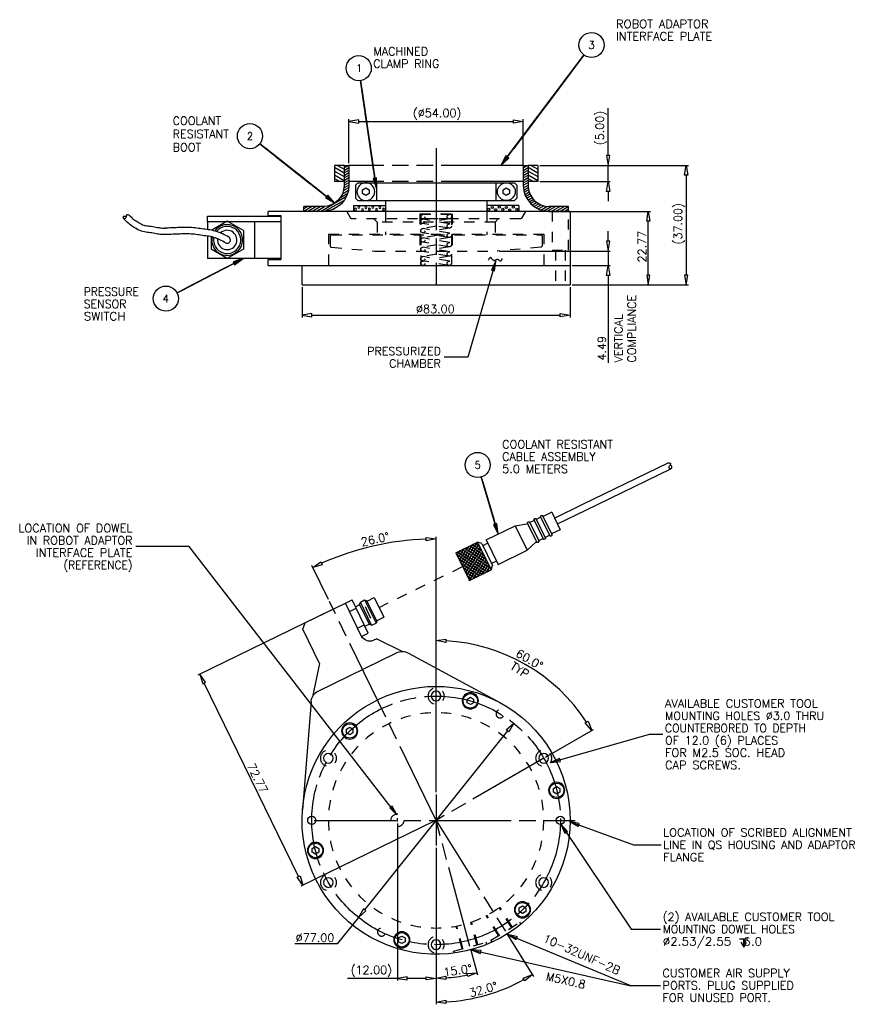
# Model space of a CAD drawing. Extents: x 143 to 549, y 141 to 446.
# Tile 1 of 2: x 143 to 400, y 141 to 446. Entities that reach past the tile are written whole.
import ezdxf
from ezdxf.enums import TextEntityAlignment as Align

# ---------------------------------------------------------------- set-up
doc = ezdxf.new("R2010")
doc.units = 0
doc.header["$LTSCALE"] = 25.4
doc.header["$MEASUREMENT"] = 0
for name, pattern in [('CENTER', [1.4, 1, -0.1, 0.2, -0.1]), ('HIDDEN', [0.25, 0.125, -0.125]), ('PHANTOM', [1.7, 1, -0.1, 0.2, -0.1, 0.2, -0.1])]:
    doc.linetypes.add(name, pattern=pattern)
doc.layers.get('0').update_dxf_attribs({"color": 10, "linetype": 'CONTINUOUS'})
for name, color, linetype in [('BALLOON', 7, 'CONTINUOUS'), ('CENTER', 6, 'CONTINUOUS'), ('DIM', 7, 'CONTINUOUS'), ('HIDDEN', 2, 'CONTINUOUS'), ('OBJECT', 4, 'CONTINUOUS'), ('PHANTOM', 1, 'CONTINUOUS'), ('VVIS-02', 15, 'CONTINUOUS')]:
    doc.layers.add(name, color=color, linetype=linetype)
doc.styles.add('ROMANS', font='romans')

msp = doc.modelspace()

# ---------------------------------------------------------------- linework, layer by layer
at = {"color": 250, "linetype": 'ByBlock'}
for p, q in [((293.95, 403.85), (317.7, 435.43)), ((317.7, 435.43), (293.95, 403.85)), ((295.93, 406.48), (315.73, 432.8)), ((315.73, 432.8), (295.93, 406.48)), ((297.91, 409.11), (313.75, 430.16)), ((313.75, 430.16), (297.91, 409.11)), ((252.93, 397.32), (248.51, 427.5)), ((248.51, 427.5), (252.93, 397.32)), ((299.89, 411.74), (311.77, 427.53)), ((311.77, 427.53), (299.89, 411.74)), ((252.56, 399.83), (248.88, 424.99)), ((248.88, 424.99), (252.56, 399.83)), ((301.87, 414.37), (309.79, 424.9)), ((309.79, 424.9), (301.87, 414.37)), ((252.19, 402.35), (249.25, 422.47)), ((249.25, 422.47), (252.19, 402.35)), ((303.85, 417.01), (307.81, 422.27)), ((307.81, 422.27), (303.85, 417.01)), ((251.82, 404.86), (249.62, 419.96)), ((249.62, 419.96), (251.82, 404.86)), ((251.45, 407.38), (249.98, 417.44)), ((249.98, 417.44), (251.45, 407.38)), ((251.09, 409.9), (250.35, 414.93)), ((250.35, 414.93), (251.09, 409.9)), ((237.99, 391.61), (217.31, 407.92)), ((217.31, 407.92), (237.99, 391.61)), ((236.27, 392.97), (219.03, 406.56)), ((219.03, 406.56), (236.27, 392.97)), ((234.54, 394.33), (220.75, 405.2)), ((220.75, 405.2), (234.54, 394.33)), ((232.82, 395.69), (222.48, 403.84)), ((222.48, 403.84), (232.82, 395.69)), ((293.51, 404.18), (291.99, 401.24)), ((291.99, 401.24), (294.4, 403.51)), ((293.53, 404.06), (292.27, 401.61)), ((292.27, 401.61), (294.28, 403.5)), ((293.56, 403.94), (292.55, 401.98)), ((292.55, 401.98), (294.15, 403.5)), ((293.59, 403.82), (292.83, 402.35)), ((292.83, 402.35), (294.03, 403.49)), ((293.61, 403.7), (293.11, 402.72)), ((293.11, 402.72), (293.91, 403.48)), ((293.64, 403.59), (293.39, 403.09)), ((293.39, 403.09), (293.79, 403.47)), ((294.4, 403.51), (293.51, 404.18)), ((294.28, 403.5), (293.53, 404.06)), ((294.15, 403.5), (293.56, 403.94)), ((294.03, 403.49), (293.59, 403.82)), ((293.91, 403.48), (293.61, 403.7)), ((293.79, 403.47), (293.64, 403.59)), ((231.1, 397.05), (224.2, 402.48)), ((224.2, 402.48), (231.1, 397.05)), ((229.37, 398.41), (225.92, 401.12)), ((225.92, 401.12), (229.37, 398.41)), ((240.4, 400.66), (243.4, 398.93)), ((240.4, 399.5), (243.4, 397.77)), ((241.4, 401.24), (243.4, 400.08)), ((243.4, 400.47), (244.73, 401.24)), ((243.4, 399.7), (244.9, 400.56)), ((243.4, 398.93), (244.9, 399.79)), ((298.89, 400.47), (300.23, 401.24)), ((298.89, 399.7), (300.39, 400.56)), ((298.89, 398.93), (300.39, 399.79)), ((300.39, 400.66), (303.39, 398.93)), ((300.39, 399.5), (303.39, 397.77)), ((301.39, 401.24), (303.39, 400.08)), ((240.4, 398.35), (243.4, 396.62)), ((240.4, 397.2), (242.06, 396.24)), ((243.4, 398.16), (244.9, 399.02)), ((243.4, 397.39), (244.9, 398.25)), ((243.4, 396.62), (244.9, 397.48)), ((243.4, 395.85), (244.9, 396.71)), ((253.48, 397.4), (252.37, 397.24)), ((252.37, 397.24), (253.4, 394.09)), ((253.4, 397.31), (252.48, 397.17)), ((252.48, 397.17), (253.33, 394.55)), ((253.32, 397.22), (252.58, 397.11)), ((252.58, 397.11), (253.26, 395.01)), ((253.24, 397.12), (252.68, 397.04)), ((252.68, 397.04), (253.2, 395.47)), ((253.16, 397.03), (252.79, 396.98)), ((252.79, 396.98), (253.13, 395.93)), ((253.07, 396.94), (252.89, 396.91)), ((252.89, 396.91), (253.06, 396.39)), ((253.06, 396.39), (253.07, 396.94)), ((253.13, 395.93), (253.16, 397.03)), ((253.2, 395.47), (253.24, 397.12)), ((253.26, 395.01), (253.32, 397.22)), ((253.33, 394.55), (253.4, 397.31)), ((253.4, 394.09), (253.48, 397.4)), ((298.89, 398.16), (300.39, 399.02)), ((298.89, 397.39), (300.39, 398.25)), ((298.89, 396.62), (300.39, 397.48)), ((298.89, 395.85), (300.39, 396.71)), ((300.39, 398.35), (303.39, 396.62)), ((300.39, 397.2), (302.05, 396.24)), ((242.88, 392.47), (244.76, 393.56)), ((243.2, 393.43), (244.87, 394.39)), ((243.36, 394.28), (244.9, 395.17)), ((243.4, 395.08), (244.9, 395.94)), ((298.89, 395.08), (300.39, 395.94)), ((298.93, 394.33), (300.39, 395.17)), ((299.02, 393.61), (300.42, 394.42)), ((299.17, 392.93), (300.53, 393.71)), ((236.09, 387.01), (244.17, 391.67)), ((237.46, 387.03), (243.53, 390.53)), ((238.33, 392.05), (237.65, 391.17)), ((237.65, 391.17), (240.55, 389.59)), ((238.34, 391.93), (237.76, 391.2)), ((237.76, 391.2), (240.19, 389.88)), ((238.34, 391.8), (237.88, 391.22)), ((237.88, 391.22), (239.82, 390.16)), ((238.35, 391.68), (238, 391.24)), ((238, 391.24), (239.46, 390.45)), ((238.35, 391.56), (238.12, 391.27)), ((238.12, 391.27), (239.09, 390.74)), ((238.36, 391.44), (238.24, 391.29)), ((238.24, 391.29), (238.73, 391.03)), ((240.55, 389.59), (238.33, 392.05)), ((240.19, 389.88), (238.34, 391.93)), ((239.82, 390.16), (238.34, 391.8)), ((239.46, 390.45), (238.35, 391.68)), ((239.09, 390.74), (238.35, 391.56)), ((238.73, 391.03), (238.36, 391.44)), ((242.27, 391.35), (244.54, 392.66)), ((299.38, 392.28), (300.7, 393.04)), ((299.63, 391.66), (300.94, 392.41)), ((299.94, 391.06), (301.24, 391.81)), ((300.29, 390.5), (301.59, 391.25)), ((300.69, 389.96), (302.01, 390.72)), ((230.9, 387.86), (232.02, 388.51)), ((230.9, 387.09), (233.35, 388.51)), ((232.09, 387.01), (234.68, 388.51)), ((233.42, 387.01), (236.02, 388.51)), ((234.75, 387.01), (237.39, 388.53)), ((239.52, 387.45), (242.13, 388.96)), ((301.14, 389.45), (302.49, 390.23)), ((301.65, 388.97), (303.04, 389.77)), ((302.21, 388.53), (303.67, 389.37)), ((302.83, 388.12), (304.39, 389.01)), ((303.53, 387.75), (305.22, 388.73)), ((304.32, 387.43), (306.24, 388.54)), ((305.22, 387.19), (307.51, 388.51)), ((306.29, 387.03), (308.84, 388.51)), ((307.58, 387.01), (310.18, 388.51)), ((308.91, 387.01), (311.51, 388.51)), ((310.25, 387.01), (312.84, 388.51)), ((311.58, 387.01), (312.89, 387.77)), ((212.16, 372.4), (209.01, 371.39)), ((211.75, 372.19), (209.12, 371.35)), ((209.52, 370.4), (212.16, 372.4)), ((209.55, 370.52), (211.75, 372.19)), ((209.27, 370.9), (191.67, 361.78)), ((191.67, 361.78), (209.27, 370.9)), ((207.8, 370.14), (193.14, 362.54)), ((193.14, 362.54), (207.8, 370.14)), ((206.33, 369.38), (194.6, 363.3)), ((194.6, 363.3), (206.33, 369.38)), ((209.01, 371.39), (209.52, 370.4)), ((209.12, 371.35), (209.55, 370.52)), ((211.34, 371.97), (209.24, 371.3)), ((209.24, 371.3), (209.58, 370.64)), ((210.93, 371.76), (209.35, 371.25)), ((209.35, 371.25), (209.6, 370.76)), ((210.51, 371.55), (209.46, 371.21)), ((209.46, 371.21), (209.63, 370.88)), ((210.1, 371.33), (209.57, 371.16)), ((209.57, 371.16), (209.66, 371)), ((209.58, 370.64), (211.34, 371.97)), ((209.6, 370.76), (210.93, 371.76)), ((209.63, 370.88), (210.51, 371.55)), ((209.66, 371), (210.1, 371.33)), ((204.87, 368.62), (196.07, 364.06)), ((196.07, 364.06), (204.87, 368.62)), ((203.4, 367.86), (197.53, 364.82)), ((197.53, 364.82), (203.4, 367.86)), ((201.93, 367.1), (199, 365.58)), ((199, 365.58), (201.93, 367.1)), ((290.21, 290.17), (285.88, 304.75)), ((285.88, 304.75), (290.21, 290.17)), ((289.85, 291.39), (286.24, 303.54)), ((286.24, 303.54), (289.85, 291.39)), ((289.49, 292.6), (286.6, 302.32)), ((286.6, 302.32), (289.49, 292.6)), ((289.13, 293.82), (286.96, 301.11)), ((286.96, 301.11), (289.13, 293.82)), ((288.76, 295.03), (287.32, 299.89)), ((287.32, 299.89), (288.76, 295.03)), ((288.4, 296.25), (287.68, 298.68)), ((287.68, 298.68), (288.4, 296.25)), ((290.74, 290.33), (289.67, 290.02)), ((289.67, 290.02), (291.14, 287.04)), ((290.67, 290.23), (289.78, 289.97)), ((289.78, 289.97), (291, 287.49)), ((290.61, 290.13), (289.9, 289.92)), ((289.9, 289.92), (290.87, 287.93)), ((290.54, 290.03), (290.01, 289.87)), ((290.01, 289.87), (290.74, 288.38)), ((290.47, 289.92), (290.12, 289.82)), ((290.12, 289.82), (290.61, 288.83)), ((290.41, 289.82), (290.23, 289.77)), ((290.23, 289.77), (290.47, 289.27)), ((290.47, 289.27), (290.41, 289.82)), ((290.61, 288.83), (290.47, 289.92)), ((290.74, 288.38), (290.54, 290.03)), ((290.87, 287.93), (290.61, 290.13)), ((291, 287.49), (290.67, 290.23)), ((291.14, 287.04), (290.74, 290.33)), ((279.53, 278.17), (283.4, 283.92)), ((279.91, 277.4), (284.75, 284.57)), ((280.29, 276.62), (285.13, 283.8)), ((283.19, 283.82), (286.07, 281.88)), ((283.97, 284.19), (285.41, 283.23)), ((278.23, 280.83), (286.9, 274.99)), ((278.39, 280.51), (279.36, 281.94)), ((278.53, 281.54), (287.68, 275.37)), ((278.77, 279.73), (280.71, 282.6)), ((279.15, 278.95), (282.06, 283.26)), ((279.3, 281.92), (288.45, 275.75)), ((280.08, 282.3), (288.7, 276.49)), ((280.67, 275.84), (285.51, 283.02)), ((280.86, 282.68), (288.04, 277.83)), ((281.05, 275.06), (285.89, 282.24)), ((281.43, 274.28), (286.27, 281.46)), ((281.64, 283.06), (287.38, 279.18)), ((281.81, 273.5), (286.65, 280.68)), ((282.42, 283.44), (286.72, 280.53)), ((278.89, 279.48), (286.12, 274.61)), ((279.55, 278.13), (285.34, 274.23)), ((282.19, 272.73), (287.03, 279.9)), ((283.5, 273.33), (287.41, 279.13)), ((284.85, 273.98), (287.79, 278.35)), ((286.19, 274.64), (288.17, 277.57)), ((280.21, 276.78), (284.56, 273.85)), ((280.86, 275.44), (283.78, 273.47)), ((287.54, 275.3), (288.55, 276.79)), ((288.89, 275.96), (288.93, 276.01)), ((281.52, 274.09), (283.01, 273.09)), ((282.18, 272.74), (282.23, 272.71))]:
    msp.add_line(p, q, dxfattribs=at)
at = {"color": 250}
for p, q in [((325.17, 404.28), (325.17, 419)), ((244.9, 401.9), (244.9, 415.53)), ((247.95, 414.87), (295.85, 414.87)), ((298.89, 401.13), (298.89, 415.53)), ((304.06, 401.24), (350.05, 401.24)), ((304.06, 401.24), (325.84, 401.24)), ((325.17, 396.24), (325.17, 401.24)), ((349.38, 398.19), (349.38, 367.29)), ((304.06, 396.24), (325.84, 396.24)), ((325.17, 393.19), (325.17, 390.14)), ((312.25, 387.01), (338.28, 387.01)), ((337.62, 367.29), (337.62, 383.96)), ((325.17, 377.78), (325.17, 380.83)), ((291.53, 374.73), (325.84, 374.73)), ((325.17, 374.73), (325.17, 370.24)), ((314.06, 370.24), (325.84, 370.24)), ((325.17, 367.19), (325.17, 340.13)), ((230.4, 363.57), (230.4, 354.17)), ((313.39, 363.57), (313.39, 354.17)), ((314.06, 364.24), (350.05, 364.24)), ((314.06, 364.24), (338.28, 364.24)), ((233.45, 354.83), (310.35, 354.83)), ((271.9, 207.08), (271.9, 286.22)), ((238.55, 266.77), (233.39, 277.33)), ((239.4, 263.5), (198.14, 243.37)), ((229.3, 181.01), (200.07, 240.93)), ((294.03, 226.09), (249.77, 170.7)), ((305.81, 217.97), (320.69, 226.56)), ((271.3, 198.1), (230.04, 177.98)), ((259.9, 197.37), (259.9, 148.8)), ((271.9, 189.93), (271.9, 148.8)), ((271.9, 189.93), (271.9, 141.42)), ((271.9, 189.93), (271.9, 148.87)), ((247.87, 168.32), (241.3, 160.1)), ((293.71, 163.48), (302.09, 150.08)), ((241.3, 160.1), (228.17, 160.1)), ((282.55, 158.63), (284.71, 150.55)), ((259.9, 149.46), (244.47, 149.46)), ((268.85, 149.46), (262.94, 149.46))]:
    msp.add_line(p, q, dxfattribs=at)
for points in [[(244.9, 414.87, 0), (247.95, 414.36, 0), (247.95, 415.38, 0), (244.9, 414.87, 0)], [(298.89, 414.87, 0), (295.85, 414.36, 0), (295.85, 415.38, 0), (298.89, 414.87, 0)], [(325.17, 401.24, 0), (325.68, 404.28, 0), (324.67, 404.28, 0), (325.17, 401.24, 0)], [(349.38, 401.24, 0), (349.89, 398.19, 0), (348.87, 398.19, 0), (349.38, 401.24, 0)], [(325.17, 396.24, 0), (325.68, 393.19, 0), (324.67, 393.19, 0), (325.17, 396.24, 0)], [(337.62, 387.01, 0), (338.12, 383.96, 0), (337.11, 383.96, 0), (337.62, 387.01, 0)], [(325.17, 374.73, 0), (325.68, 377.78, 0), (324.67, 377.78, 0), (325.17, 374.73, 0)], [(325.17, 370.24, 0), (325.68, 367.19, 0), (324.67, 367.19, 0), (325.17, 370.24, 0)], [(337.62, 364.24, 0), (338.12, 367.29, 0), (337.11, 367.29, 0), (337.62, 364.24, 0)], [(349.38, 364.24, 0), (349.89, 367.29, 0), (348.87, 367.29, 0), (349.38, 364.24, 0)], [(230.4, 354.83, 0), (233.45, 354.32, 0), (233.45, 355.34, 0), (230.4, 354.83, 0)], [(313.39, 354.83, 0), (310.35, 354.32, 0), (310.35, 355.34, 0), (313.39, 354.83, 0)], [(271.9, 285.55, 0), (268.86, 284.99, 0), (268.84, 286.01, 0), (271.9, 285.55, 0)], [(233.69, 276.73, 0), (236.23, 278.48, 0), (236.66, 277.56, 0), (233.69, 276.73, 0)], [(271.9, 254.06, 0), (274.96, 254.49, 0), (274.93, 253.47, 0), (271.9, 254.06, 0)], [(198.74, 243.67, 0), (199.62, 240.71, 0), (200.53, 241.15, 0), (198.74, 243.67, 0)], [(320.11, 226.23, 0), (318.08, 228.56, 0), (318.95, 229.09, 0), (320.11, 226.23, 0)], [(295.93, 228.47, 0), (294.42, 225.77, 0), (293.63, 226.4, 0), (295.93, 228.47, 0)], [(230.64, 178.27, 0), (228.84, 180.78, 0), (229.76, 181.23, 0), (230.64, 178.27, 0)], [(247.87, 168.32, 0), (250.16, 170.38, 0), (249.37, 171.02, 0), (247.87, 168.32, 0)], [(259.9, 149.46, 0), (262.94, 148.96, 0), (262.94, 149.97, 0), (259.9, 149.46, 0)], [(271.9, 149.46, 0), (268.85, 148.96, 0), (268.85, 149.97, 0), (271.9, 149.46, 0)], [(271.9, 149.53, 0), (274.93, 150.13, 0), (274.96, 149.12, 0), (271.9, 149.53, 0)], [(284.54, 151.2, 0), (281.69, 150.01, 0), (281.46, 150.99, 0), (284.54, 151.2, 0)], [(301.73, 150.64, 0), (299.36, 148.66, 0), (298.85, 149.54, 0), (301.73, 150.64, 0)], [(271.9, 142.09, 0), (274.93, 142.68, 0), (274.96, 141.66, 0), (271.9, 142.09, 0)]]:
    msp.add_polyline3d(points, dxfattribs=at)
for radius, start, end in [(87.16, 92.0026, 113.9974), (55.67, 33.1356, 86.8643), (48.86, 273.5728, 281.4272), (56.3, 273.1003, 298.8997)]:
    msp.add_arc((271.9, 198.39), radius, start, end, dxfattribs=at)
at = {"layer": 'BALLOON', "color": 250}
for centre in [(320.04, 438.53), (247.95, 431.35), (214.25, 410.32), (188.22, 359.99), (284.77, 308.48)]:
    msp.add_circle(centre, 3.89, dxfattribs=at)
at = {"layer": 'CENTER', "color": 250, "linetype": 'CENTER'}
for p, q in [((271.9, 406.59), (271.9, 364.16)), ((271.9, 198.39), (238.84, 266.17)), ((305.23, 217.64), (271.9, 198.39)), ((271.9, 206.41), (271.9, 190.59)), ((234.16, 198.39), (314.93, 198.39)), ((259.9, 198.04), (259.9, 199.12)), ((271.9, 198.39), (293.36, 164.05)), ((282.38, 159.28), (271.9, 198.39))]:
    msp.add_line(p, q, dxfattribs=at)
msp.add_circle((271.9, 198.39), 38.5, dxfattribs=at)
at = {"layer": 'DIM', "color": 250}
for p, q in [((288.19, 372.17), (288.12, 372.02)), ((288.27, 372.32), (288.19, 372.17)), ((288.35, 372.45), (288.27, 372.32)), ((288.43, 372.55), (288.35, 372.45)), ((288.51, 372.64), (288.43, 372.55)), ((288.6, 372.69), (288.51, 372.64)), ((288.68, 372.7), (288.6, 372.69)), ((288.76, 372.68), (288.68, 372.7)), ((288.84, 372.64), (288.76, 372.68)), ((288.92, 372.57), (288.84, 372.64)), ((289.01, 372.49), (288.92, 372.57)), ((289.09, 372.4), (289.01, 372.49)), ((289.18, 372.29), (289.09, 372.4)), ((289.27, 372.19), (289.18, 372.29)), ((289.36, 372.08), (289.27, 372.19)), ((289.45, 371.98), (289.36, 372.08)), ((290.59, 372.09), (290.51, 372.04)), ((290.67, 372.12), (290.59, 372.09)), ((290.74, 372.15), (290.67, 372.12)), ((290.82, 372.16), (290.74, 372.15)), ((290.91, 372.15), (290.82, 372.16)), ((291, 372.12), (290.91, 372.15)), ((291.09, 372.07), (291, 372.12)), ((291.17, 372.02), (291.09, 372.07)), ((292.24, 372.14), (292.18, 372)), ((292.3, 372.3), (292.24, 372.14)), ((292.36, 372.45), (292.3, 372.3)), ((290.41, 371.64), (281.77, 341.82)), ((288.12, 372.02), (288.04, 371.86)), ((290.41, 371.64), (289.1, 368.85)), ((289.54, 371.89), (289.45, 371.98)), ((289.64, 371.81), (289.54, 371.89)), ((289.73, 371.75), (289.64, 371.81)), ((289.83, 371.72), (289.73, 371.75)), ((289.93, 371.71), (289.83, 371.72)), ((290, 371.72), (289.93, 371.71)), ((290.07, 371.75), (290, 371.72)), ((290.02, 368.59), (290.41, 371.64)), ((290.14, 371.79), (290.07, 371.75)), ((290.22, 371.83), (290.14, 371.79)), ((290.29, 371.88), (290.22, 371.83)), ((290.36, 371.94), (290.29, 371.88)), ((290.44, 371.99), (290.36, 371.94)), ((290.51, 372.04), (290.44, 371.99)), ((291.26, 371.95), (291.17, 372.02)), ((291.35, 371.88), (291.26, 371.95)), ((291.43, 371.82), (291.35, 371.88)), ((291.52, 371.75), (291.43, 371.82)), ((291.59, 371.7), (291.52, 371.75)), ((291.67, 371.65), (291.59, 371.7)), ((291.74, 371.62), (291.67, 371.65)), ((291.81, 371.61), (291.74, 371.62)), ((291.9, 371.63), (291.81, 371.61)), ((291.98, 371.68), (291.9, 371.63)), ((292.05, 371.76), (291.98, 371.68)), ((292.12, 371.87), (292.05, 371.76)), ((292.18, 372), (292.12, 371.87)), ((289.1, 368.85), (290.02, 368.59)), ((281.77, 341.82), (274.44, 341.82)), ((195.39, 283.2), (178.92, 283.2)), ((259.79, 200.14), (195.39, 283.2)), ((307.35, 216.29), (338.02, 225.07)), ((338.02, 225.07), (342.1, 225.07)), ((310.15, 217.59), (307.35, 216.29)), ((307.35, 216.29), (310.41, 216.67)), ((310.41, 216.67), (310.15, 217.59)), ((258.3, 202.84), (257.55, 202.25)), ((257.55, 202.25), (259.79, 200.14)), ((259.79, 200.14), (258.3, 202.84)), ((310.48, 197.22), (311.78, 194.43)), ((312.57, 194.96), (310.48, 197.22)), ((310.48, 197.22), (332.27, 164.7)), ((313.2, 198.02), (315.91, 196.54)), ((316.23, 197.43), (313.2, 198.02)), ((313.2, 198.02), (333.07, 190.82)), ((315.91, 196.54), (316.23, 197.43)), ((311.78, 194.43), (312.57, 194.96)), ((333.07, 190.82), (341.56, 190.82)), ((332.27, 164.7), (341.4, 164.7)), ((294.11, 163.08), (296.74, 161.47)), ((297.1, 162.35), (294.11, 163.08)), ((294.11, 163.08), (332.08, 147.28)), ((296.74, 161.47), (297.1, 162.35)), ((365.9, 161.71), (368.44, 161.71)), ((367.17, 159.17), (367.17, 161.71)), ((366.29, 160.7), (367.17, 159.17)), ((367.17, 159.17), (368.05, 160.7)), ((282.74, 158.28), (285.6, 157.14)), ((285.81, 158.07), (282.74, 158.28)), ((282.74, 158.28), (332.24, 147.12)), ((285.6, 157.14), (285.81, 158.07)), ((332.08, 147.28), (341.37, 147.28))]:
    msp.add_line(p, q, dxfattribs=at)
at = {"layer": 'HIDDEN', "color": 250, "linetype": 'HIDDEN'}
for p, q in [((244.23, 387.01), (245.43, 384.93)), ((297.93, 384.68), (245.87, 384.68)), ((253.64, 383.68), (252.64, 384.68)), ((256.22, 387.01), (256.22, 379.75)), ((266.9, 386.24), (276.9, 386.24)), ((266.9, 386.24), (266.9, 379.75)), ((267.13, 386.02), (267.13, 370.68)), ((276.66, 386.02), (267.13, 386.02)), ((268.37, 384.68), (267.69, 384.56)), ((275.99, 384.68), (267.8, 384.68)), ((276.11, 383.12), (267.92, 384.56)), ((276.1, 384.69), (271.64, 383.9)), ((276.66, 386.02), (276.66, 370.68)), ((276.9, 386.24), (276.9, 379.75)), ((287.57, 387.01), (287.57, 379.75)), ((290.15, 383.68), (291.15, 384.68)), ((299.56, 387.01), (298.36, 384.93)), ((307.89, 387.01), (307.89, 375.01)), ((312.89, 375.01), (312.89, 387.01)), ((253.64, 383.68), (253.64, 379.99)), ((290.15, 383.68), (253.64, 383.68)), ((275.87, 381.8), (267.69, 383.25)), ((272.15, 382.46), (267.69, 381.67)), ((276.11, 380.23), (267.92, 381.67)), ((276.1, 381.8), (271.64, 381.02)), ((290.15, 383.68), (290.15, 379.99)), ((238.56, 379.99), (238.56, 370.24)), ((238.56, 379.99), (305.23, 379.99)), ((239.05, 379.25), (239.05, 376.4)), ((239.55, 379.75), (304.25, 379.75)), ((266.9, 379.75), (266.9, 374.73)), ((275.87, 378.92), (267.69, 380.36)), ((272.15, 379.57), (267.69, 378.78)), ((276.11, 377.34), (267.92, 378.78)), ((276.1, 378.91), (271.64, 378.13)), ((276.9, 379.75), (276.9, 374.73)), ((304.74, 379.25), (304.74, 376.4)), ((305.23, 379.99), (305.23, 370.24)), ((239.5, 375.91), (252.93, 374.73)), ((275.87, 376.03), (267.69, 377.47)), ((272.15, 376.68), (267.69, 375.9)), ((276.11, 374.45), (267.92, 375.9)), ((276.1, 376.03), (271.64, 375.24)), ((304.29, 375.91), (290.86, 374.73)), ((252.98, 374.73), (290.86, 374.73)), ((275.87, 373.14), (267.69, 374.58)), ((272.15, 373.79), (267.69, 373.01)), ((276.11, 371.56), (267.92, 373.01)), ((276.1, 373.14), (271.64, 372.35)), ((307.89, 375.01), (312.89, 375.01)), ((308.89, 375.01), (308.89, 364.24)), ((311.89, 375.01), (311.89, 364.24)), ((275.87, 370.25), (267.69, 371.69)), ((268.37, 371.57), (267.8, 371.57)), ((254.23, 264.37), (280.11, 276.99)), ((295.26, 165.24), (291.43, 171.38)), ((295.48, 165.37), (291.63, 171.53)), ((291.24, 162.73), (287.39, 168.88)), ((291.45, 162.86), (287.61, 168.99)), ((279.96, 158.63), (278.09, 165.63)), ((280.2, 158.69), (278.33, 165.68)), ((284.55, 159.86), (282.68, 166.85)), ((284.79, 159.92), (282.91, 166.93)), ((288.9, 161.27), (297.81, 166.83)), ((298.15, 166.28), (297.81, 166.83)), ((277.31, 157.92), (287.45, 160.64)), ((287.61, 160.01), (287.45, 160.64)), ((289.25, 160.72), (288.9, 161.27)), ((277.47, 157.29), (277.31, 157.92))]:
    msp.add_line(p, q, dxfattribs=at)
for centre, radius in [((267.8, 385.35), 0.667), ((267.8, 383.9), 0.667), ((275.99, 385.35), 0.667), ((267.8, 381.02), 0.667), ((275.99, 382.46), 0.667), ((267.8, 378.13), 0.667), ((275.99, 379.57), 0.667), ((267.8, 375.24), 0.667), ((275.99, 376.68), 0.667), ((267.8, 372.35), 0.667), ((275.99, 373.79), 0.667), ((267.8, 370.91), 0.667), ((275.99, 370.91), 0.667), ((259.9, 198.39), 2)]:
    msp.add_circle(centre, radius, dxfattribs=at)
at = {"layer": 'HIDDEN', "color": 250, "linetype": 'HIDDEN', "extrusion": (0, 0, -1)}
for centre, radius in [((-271.9, 236.89), 2.5), ((-291.72, 231.39), 1.25), ((-271.9, 198.39), 33.34), ((-238.56, 217.64), 2.5), ((-305.23, 217.64), 2.5), ((-238.56, 179.14), 2.5), ((-305.23, 179.14), 2.5), ((-255.02, 163.79), 1.25), ((-271.9, 159.9), 2.5)]:
    msp.add_circle(centre, radius, dxfattribs=at)
for centre, radius, start, end in [((-245.87, 385.18), 0.5, 270, 329.9995), ((-297.93, 385.18), 0.5, 210.0014, 269.9982), ((-304.25, 379.25), 0.494, 90, 180), ((-304.25, 376.4), 0.494, 179.9991, 264.9997), ((-290.82, 375.23), 0.494, 265, 270.0005)]:
    msp.add_arc(centre, radius, start, end, dxfattribs=at)
at = {"layer": 'HIDDEN', "color": 250, "linetype": 'HIDDEN'}
for centre, start, end in [((239.55, 379.25), 89.5235, 180), ((239.55, 376.4), 179.9991, 264.9997), ((252.98, 375.23), 265, 270.0005)]:
    msp.add_arc(centre, 0.494, start, end, dxfattribs=at)
at = {"layer": 'OBJECT', "color": 250}
for p, q in [((243.4, 401.24), (240.4, 401.24)), ((240.4, 401.24), (240.4, 396.24)), ((243.4, 401.24), (244.9, 401.24)), ((243.4, 401.24), (243.4, 395.01)), ((244.9, 401.24), (244.9, 396.24)), ((244.9, 401.24), (244.9, 395.01)), ((298.89, 401.24), (298.89, 396.24)), ((298.89, 401.24), (300.39, 401.24)), ((298.89, 401.24), (298.89, 395.01)), ((300.39, 401.24), (300.39, 395.01)), ((303.39, 401.24), (300.39, 401.24)), ((303.39, 401.24), (303.39, 396.24)), ((243.4, 396.24), (240.4, 396.24)), ((246.9, 395.11), (247.65, 395.86)), ((246.9, 395.11), (246.9, 391.11)), ((247.65, 395.86), (296.14, 395.86)), ((249.14, 393.69), (250.15, 394.28)), ((249.14, 392.53), (249.14, 393.69)), ((250.15, 394.28), (251.16, 393.69)), ((251.16, 393.69), (251.16, 392.53)), ((253.4, 395.86), (253.4, 390.36)), ((290.39, 395.86), (290.39, 390.36)), ((292.63, 393.69), (293.64, 394.28)), ((292.63, 392.53), (292.63, 393.69)), ((293.64, 394.28), (294.65, 393.69)), ((294.65, 393.69), (294.65, 392.53)), ((296.89, 395.11), (296.14, 395.86)), ((296.89, 395.11), (296.89, 391.11)), ((303.39, 396.24), (300.39, 396.24)), ((247.65, 390.36), (246.9, 391.11)), ((247.65, 390.36), (296.14, 390.36)), ((250.15, 391.94), (249.14, 392.53)), ((251.16, 392.53), (250.15, 391.94)), ((293.64, 391.94), (292.63, 392.53)), ((294.65, 392.53), (293.64, 391.94)), ((296.14, 390.36), (296.89, 391.11)), ((230.9, 387.01), (230.9, 388.51)), ((236.9, 388.51), (230.9, 388.51)), ((246.3, 388.86), (256.22, 388.86)), ((246.3, 388.86), (246.3, 387.01)), ((256.22, 390.06), (256.22, 387.01)), ((287.57, 390.06), (287.57, 387.01)), ((297.49, 388.86), (287.57, 388.86)), ((297.49, 388.86), (297.49, 387.01)), ((312.89, 388.51), (306.89, 388.51)), ((312.89, 387.01), (312.89, 388.51)), ((175.02, 385.16), (175.06, 385.32)), ((175.02, 385), (175.02, 385.16)), ((175.07, 384.87), (175.02, 385)), ((175.06, 385.32), (175.13, 385.45)), ((175.16, 384.79), (175.07, 384.87)), ((175.39, 384.5), (175.09, 384.84)), ((175.13, 385.45), (175.23, 385.54)), ((175.3, 384.75), (175.16, 384.79)), ((175.23, 385.54), (175.36, 385.56)), ((175.46, 384.77), (175.3, 384.75)), ((175.36, 385.56), (175.5, 385.55)), ((175.71, 384.16), (175.39, 384.5)), ((175.62, 384.82), (175.46, 384.77)), ((175.5, 385.55), (175.65, 385.52)), ((175.75, 384.91), (175.62, 384.82)), ((175.65, 385.52), (175.8, 385.49)), ((175.85, 385.02), (175.75, 384.91)), ((175.8, 385.49), (175.95, 385.47)), ((175.91, 385.17), (175.85, 385.02)), ((175.94, 385.32), (175.91, 385.17)), ((175.95, 385.48), (175.94, 385.32)), ((175.96, 385.63), (175.95, 385.48)), ((175.99, 385.76), (175.96, 385.63)), ((176.04, 385.85), (175.99, 385.76)), ((176.13, 385.91), (176.04, 385.85)), ((176.25, 385.92), (176.13, 385.91)), ((176.4, 385.91), (176.25, 385.92)), ((176.56, 385.89), (176.4, 385.91)), ((176.72, 385.87), (176.56, 385.89)), ((176.86, 385.86), (176.72, 385.87)), ((176.86, 385.86), (177.15, 385.56)), ((177.15, 385.56), (177.43, 385.28)), ((177.43, 385.28), (177.72, 385.01)), ((177.72, 385.01), (178.01, 384.75)), ((178.01, 384.75), (178.3, 384.51)), ((178.3, 384.51), (178.62, 384.28)), ((178.62, 384.28), (178.94, 384.05)), ((201.11, 383.69), (201.11, 385.48)), ((201.11, 385.48), (223.83, 385.48)), ((313.14, 387.01), (219.9, 387.01)), ((219.9, 385.71), (219.9, 387.01)), ((219.9, 385.71), (223.83, 385.71)), ((223.83, 385.71), (223.83, 372.13)), ((306.89, 387.01), (312.89, 387.01)), ((313.39, 386.76), (313.14, 387.01)), ((313.39, 386.76), (313.39, 364.24)), ((176.04, 383.83), (175.71, 384.16)), ((176.38, 383.52), (176.04, 383.83)), ((176.72, 383.21), (176.38, 383.52)), ((177.08, 382.93), (176.72, 383.21)), ((177.45, 382.65), (177.08, 382.93)), ((177.83, 382.39), (177.45, 382.65)), ((178.22, 382.14), (177.83, 382.39)), ((178.61, 381.89), (178.22, 382.14)), ((179.01, 381.66), (178.61, 381.89)), ((178.94, 384.05), (179.28, 383.83)), ((179.42, 381.44), (179.01, 381.66)), ((179.28, 383.83), (179.63, 383.62)), ((179.84, 381.23), (179.42, 381.44)), ((179.63, 383.62), (179.99, 383.41)), ((180.26, 381.04), (179.84, 381.23)), ((179.99, 383.41), (180.35, 383.22)), ((180.35, 383.22), (180.7, 383.04)), ((180.7, 383.04), (181.03, 382.89)), ((181.03, 382.89), (181.35, 382.77)), ((181.35, 382.77), (181.65, 382.67)), ((181.65, 382.67), (181.96, 382.6)), ((181.96, 382.6), (182.32, 382.54)), ((182.32, 382.54), (182.73, 382.49)), ((182.73, 382.49), (183.18, 382.44)), ((183.18, 382.44), (183.67, 382.38)), ((183.67, 382.38), (184.18, 382.3)), ((184.18, 382.3), (184.68, 382.22)), ((184.68, 382.22), (185.14, 382.13)), ((185.14, 382.13), (185.58, 382.05)), ((185.58, 382.05), (185.99, 381.98)), ((185.99, 381.98), (186.37, 381.93)), ((186.37, 381.93), (186.77, 381.89)), ((186.77, 381.89), (187.19, 381.85)), ((187.19, 381.85), (187.65, 381.83)), ((187.65, 381.83), (188.12, 381.79)), ((188.39, 381.81), (187.88, 381.79)), ((188.88, 381.84), (188.39, 381.81)), ((189.4, 381.86), (188.88, 381.84)), ((189.9, 381.88), (189.4, 381.86)), ((190.41, 381.9), (189.9, 381.88)), ((190.91, 381.93), (190.41, 381.9)), ((191.42, 381.95), (190.91, 381.93)), ((191.93, 381.97), (191.42, 381.95)), ((192.44, 381.99), (191.93, 381.97)), ((192.96, 382.01), (192.44, 381.99)), ((193.49, 382.03), (192.96, 382.01)), ((194.02, 382.04), (193.49, 382.03)), ((194.56, 382.04), (194.02, 382.04)), ((195.1, 382.03), (194.56, 382.04)), ((195.64, 382.01), (195.1, 382.03)), ((196.18, 381.98), (195.64, 382.01)), ((196.73, 381.94), (196.18, 381.98)), ((197.28, 381.88), (196.73, 381.94)), ((197.82, 381.82), (197.28, 381.88)), ((198.34, 381.75), (197.82, 381.82)), ((198.86, 381.68), (198.34, 381.75)), ((199.36, 381.6), (198.86, 381.68)), ((199.85, 381.53), (199.36, 381.6)), ((200.33, 381.46), (199.85, 381.53)), ((200.83, 381.4), (200.33, 381.46)), ((201.35, 381.33), (200.83, 381.4)), ((201.11, 383.9), (223.83, 383.9)), ((201.11, 383.9), (201.11, 381.36)), ((201.89, 381.25), (201.35, 381.33)), ((202.45, 381.15), (201.89, 381.25)), ((207.21, 383.93), (202.42, 381.16)), ((212.21, 381.04), (207.21, 383.93)), ((215.69, 383.9), (215.69, 372.4)), ((180.69, 380.87), (180.26, 381.04)), ((181.13, 380.74), (180.69, 380.87)), ((181.57, 380.64), (181.13, 380.74)), ((182.03, 380.56), (181.57, 380.64)), ((182.49, 380.5), (182.03, 380.56)), ((182.95, 380.45), (182.49, 380.5)), ((183.41, 380.39), (182.95, 380.45)), ((183.87, 380.33), (183.41, 380.39)), ((184.32, 380.25), (183.87, 380.33)), ((184.78, 380.16), (184.32, 380.25)), ((185.23, 380.08), (184.78, 380.16)), ((185.68, 380), (185.23, 380.08)), ((186.14, 379.94), (185.68, 380)), ((186.6, 379.89), (186.14, 379.94)), ((187.06, 379.86), (186.6, 379.89)), ((187.52, 379.83), (187.06, 379.86)), ((187.98, 379.8), (187.52, 379.83)), ((188.48, 379.82), (187.98, 379.8)), ((188.99, 379.84), (188.48, 379.82)), ((189.49, 379.87), (188.99, 379.84)), ((190, 379.89), (189.49, 379.87)), ((190.5, 379.91), (190, 379.89)), ((191.01, 379.93), (190.5, 379.91)), ((191.51, 379.96), (191.01, 379.93)), ((192.02, 379.98), (191.51, 379.96)), ((192.52, 380), (192.02, 379.98)), ((193.03, 380.02), (192.52, 380)), ((193.53, 380.03), (193.03, 380.02)), ((194.04, 380.04), (193.53, 380.03)), ((194.54, 380.04), (194.04, 380.04)), ((195.05, 380.03), (194.54, 380.04)), ((195.55, 380.01), (195.05, 380.03)), ((196.06, 379.98), (195.55, 380.01)), ((196.56, 379.95), (196.06, 379.98)), ((197.07, 379.9), (196.56, 379.95)), ((197.57, 379.84), (197.07, 379.9)), ((198.07, 379.77), (197.57, 379.84)), ((198.57, 379.7), (198.07, 379.77)), ((199.07, 379.63), (198.57, 379.7)), ((199.57, 379.55), (199.07, 379.63)), ((200.07, 379.48), (199.57, 379.55)), ((200.57, 379.42), (200.07, 379.48)), ((201.07, 379.35), (200.57, 379.42)), ((201.57, 379.28), (201.07, 379.35)), ((201.11, 379.35), (201.11, 372.4)), ((202.07, 379.19), (201.57, 379.28)), ((202.56, 379.09), (202.07, 379.19)), ((202.21, 379.17), (202.21, 375.27)), ((203.02, 381.03), (202.45, 381.15)), ((203.05, 378.96), (202.56, 379.09)), ((203.6, 380.88), (203.02, 381.03)), ((203.54, 378.81), (203.05, 378.96)), ((204.02, 378.64), (203.54, 378.81)), ((204.17, 380.71), (203.6, 380.88)), ((204.48, 378.45), (204.02, 378.64)), ((204.73, 380.51), (204.17, 380.71)), ((204.94, 378.23), (204.48, 378.45)), ((205.28, 380.28), (204.73, 380.51)), ((205.39, 378), (204.94, 378.23)), ((205.82, 380.03), (205.28, 380.28)), ((206.32, 379.77), (205.82, 380.03)), ((206.79, 379.52), (206.32, 379.77)), ((207.21, 379.29), (206.79, 379.52)), ((207.67, 379.04), (207.21, 379.29)), ((212.21, 381.04), (212.21, 375.27)), ((207.21, 372.38), (202.21, 375.27)), ((205.84, 377.76), (205.39, 378)), ((206.28, 377.52), (205.84, 377.76)), ((206.72, 377.28), (206.28, 377.52)), ((212.21, 375.27), (207.21, 372.38)), ((223.83, 372.4), (201.11, 372.4)), ((219.9, 370.24), (219.9, 372.13)), ((219.9, 372.13), (223.83, 372.13)), ((219.9, 370.24), (313.39, 370.24)), ((230.4, 364.24), (230.4, 370.24)), ((230.4, 364.24), (313.39, 364.24)), ((317.37, 296.28), (343.79, 309.16)), ((343.79, 309.16), (343.95, 309.12)), ((343.95, 309.12), (344.12, 309.08)), ((344.05, 308.01), (343.99, 307.85)), ((344.14, 308.18), (344.05, 308.01)), ((344.12, 309.08), (344.28, 309.04)), ((344.24, 308.34), (344.14, 308.18)), ((344.34, 308.5), (344.24, 308.34)), ((344.28, 309.04), (344.41, 308.98)), ((344.4, 308.41), (344.32, 308.46)), ((344.43, 308.65), (344.34, 308.5)), ((344.55, 308.33), (344.4, 308.41)), ((344.41, 308.98), (344.47, 308.89)), ((344.47, 308.78), (344.43, 308.65)), ((344.47, 308.89), (344.47, 308.78)), ((344.69, 308.25), (344.55, 308.33)), ((344.81, 308.16), (344.69, 308.25)), ((344.89, 308.04), (344.81, 308.16)), ((344.92, 307.88), (344.89, 308.04)), ((318.25, 294.48), (344.54, 307.31)), ((343.99, 307.85), (343.97, 307.7)), ((343.97, 307.7), (344.01, 307.57)), ((344.01, 307.57), (344.12, 307.45)), ((344.12, 307.45), (344.27, 307.37)), ((344.27, 307.37), (344.44, 307.33)), ((344.44, 307.33), (344.61, 307.34)), ((344.61, 307.34), (344.74, 307.42)), ((344.74, 307.42), (344.85, 307.55)), ((344.85, 307.55), (344.91, 307.71)), ((344.91, 307.71), (344.92, 307.88)), ((308.61, 292), (317.37, 296.28)), ((307.73, 293.8), (305.26, 292.59)), ((307.73, 293.8), (310.36, 288.41)), ((309.48, 290.21), (318.25, 294.48)), ((296.42, 289.62), (300.03, 290.26)), ((300.23, 290.35), (303.03, 284.63)), ((300.91, 290.68), (303.7, 284.96)), ((302.12, 291.21), (301.1, 290.71)), ((302.26, 291.34), (305.05, 285.61)), ((302.93, 291.67), (305.72, 285.94)), ((304.14, 292.2), (303.12, 291.7)), ((304.28, 292.32), (307.07, 286.6)), ((304.95, 292.65), (307.74, 286.93)), ((287.43, 285.24), (296.42, 289.62)), ((296.42, 289.62), (300.1, 282.07)), ((310.36, 288.41), (307.89, 287.2)), ((278.01, 281.29), (284.75, 284.57)), ((286.09, 284.11), (284.75, 284.57)), ((284.75, 284.57), (288.94, 275.98)), ((286.09, 284.11), (289.4, 277.32)), ((287.94, 284.2), (286.41, 283.46)), ((287.43, 285.24), (291.11, 277.69)), ((300.1, 282.07), (302.83, 284.52)), ((304.86, 285.58), (303.84, 285.08)), ((306.88, 286.57), (305.86, 286.07)), ((278.01, 281.29), (282.2, 272.7)), ((291.11, 277.69), (300.1, 282.07)), ((290.61, 278.72), (289.08, 277.98)), ((282.2, 272.7), (288.94, 275.98)), ((288.94, 275.98), (289.4, 277.32)), ((231.25, 259.52), (243.82, 265.65)), ((243.83, 265.64), (245.89, 266.65)), ((248.82, 255.39), (243.83, 265.64)), ((250.89, 256.4), (245.89, 266.65)), ((248.21, 265.33), (248.44, 265.99)), ((251.27, 259.03), (248.21, 265.33)), ((248.44, 265.99), (249.78, 266.65)), ((251.94, 258.8), (248.44, 265.99)), ((249.78, 266.65), (250.45, 266.42)), ((249.78, 266.65), (253.29, 259.46)), ((253.52, 260.13), (250.45, 266.42)), ((250.51, 266.31), (252.75, 267.41)), ((252.75, 267.41), (255.71, 261.34)), ((245.06, 263.1), (247.13, 264.11)), ((246.91, 264.56), (248.26, 265.21)), ((251.74, 260.93), (249.99, 264.53)), ((230.64, 257.56), (231.33, 259.56)), ((251.94, 258.8), (253.29, 259.46)), ((253.52, 260.13), (253.29, 259.46)), ((253.47, 260.24), (255.71, 261.34)), ((235.78, 247.01), (230.64, 257.56)), ((247.59, 257.93), (249.65, 258.94)), ((248.82, 255.39), (250.89, 256.4)), ((249.87, 258.49), (251.22, 259.15)), ((251.94, 258.8), (251.27, 259.03)), ((253.52, 254.59), (252.44, 254.06)), ((253.52, 254.59), (261.54, 250.68)), ((235.4, 238.44), (259.66, 250.27)), ((263.32, 250.2), (291.63, 234.9)), ((235.78, 247.01), (233.58, 236.64)), ((233.17, 235.17), (230.53, 201.65)), ((281.5, 235.98), (282.51, 236.56)), ((281.5, 234.81), (281.5, 235.98)), ((282.51, 236.56), (283.52, 235.98)), ((283.52, 235.98), (283.52, 234.81)), ((282.51, 234.23), (281.5, 234.81)), ((283.52, 234.81), (282.51, 234.23)), ((244.14, 226.67), (245.15, 227.25)), ((244.14, 225.5), (244.14, 226.67)), ((245.15, 227.25), (246.16, 226.67)), ((246.16, 226.67), (246.16, 225.5)), ((245.15, 224.92), (244.14, 225.5)), ((246.16, 225.5), (245.15, 224.92)), ((308.24, 208.29), (309.25, 208.87)), ((308.24, 207.12), (308.24, 208.29)), ((309.25, 208.87), (310.26, 208.29)), ((310.26, 208.29), (310.26, 207.12)), ((309.25, 206.54), (308.24, 207.12)), ((310.26, 207.12), (309.25, 206.54)), ((233.53, 189.66), (234.54, 190.25)), ((233.53, 188.5), (233.53, 189.66)), ((234.54, 190.25), (235.55, 189.66)), ((235.55, 189.66), (235.55, 188.5)), ((234.54, 187.91), (233.53, 188.5)), ((235.55, 188.5), (234.54, 187.91)), ((297.63, 171.28), (298.64, 171.87)), ((297.63, 170.12), (297.63, 171.28)), ((298.64, 171.87), (299.65, 171.28)), ((299.65, 171.28), (299.65, 170.12)), ((298.64, 169.53), (297.63, 170.12)), ((299.65, 170.12), (298.64, 169.53)), ((260.28, 161.97), (261.29, 162.55)), ((260.28, 160.8), (260.28, 161.97)), ((261.29, 162.55), (262.3, 161.97)), ((262.3, 161.97), (262.3, 160.8)), ((261.29, 160.22), (260.28, 160.8)), ((262.3, 160.8), (261.29, 160.22))]:
    msp.add_line(p, q, dxfattribs=at)
at = {"layer": 'OBJECT', "color": 250, "extrusion": (0, 0, -1)}
for centre, radius in [((-250.15, 393.11), 2.75), ((-246.9, 387.62), 0.333), ((-247.96, 388.29), 0.333), ((-249.09, 387.49), 0.333), ((-250.12, 388.22), 0.333), ((-251.25, 387.64), 0.333), ((-252.31, 388.31), 0.333), ((-253.44, 387.51), 0.333), ((-254.47, 388.23), 0.333), ((-255.6, 387.65), 0.333), ((-271.9, 236.89), 1.5), ((-282.51, 235.4), 2.5), ((-245.15, 226.08), 2.5), ((-238.56, 217.64), 1.5), ((-305.23, 217.64), 1.5), ((-309.25, 207.71), 2.5), ((-234.54, 189.08), 2.5), ((-238.56, 179.14), 1.5), ((-305.23, 179.14), 1.5), ((-298.64, 170.7), 2.5), ((-261.29, 161.39), 2.5), ((-271.9, 159.9), 1.5)]:
    msp.add_circle(centre, radius, dxfattribs=at)
at = {"layer": 'OBJECT', "color": 250}
for centre, radius in [((293.64, 393.11), 2.75), ((288.19, 387.65), 0.333), ((289.32, 388.23), 0.333), ((290.36, 387.51), 0.333), ((291.48, 388.31), 0.333), ((292.55, 387.64), 0.333), ((293.67, 388.22), 0.333), ((294.71, 387.49), 0.333), ((295.83, 388.29), 0.333), ((296.9, 387.62), 0.333), ((282.51, 235.4), 2.25), ((245.15, 226.08), 2.25), ((309.25, 207.71), 2.25), ((233.4, 198.39), 1.27), ((310.39, 198.39), 1.27), ((234.54, 189.08), 2.25), ((298.64, 170.7), 2.25), ((261.29, 161.39), 2.25)]:
    msp.add_circle(centre, radius, dxfattribs=at)
at = {"layer": 'OBJECT', "color": 250, "extrusion": (0, 0, -1)}
for centre, radius, start, end in [((-236.9, 395.01), 8, 180, 270), ((-236.9, 395.01), 6.5, 180, 270), ((-304.62, 292.49), 0.375, 334, 154), ((-300, 290.46), 0.2, 174.336, 259.9238), ((-300.57, 290.52), 0.375, 334, 154), ((-301.01, 290.89), 0.2, 244, 319.3955), ((-302.03, 291.39), 0.2, 168.6045, 244), ((-302.59, 291.5), 0.375, 334, 154), ((-303.03, 291.88), 0.2, 244, 319.3955), ((-304.05, 292.37), 0.2, 168.6045, 244), ((-305.15, 292.82), 0.25, 244, 328.0302), ((-307.41, 286.76), 0.375, 154, 334), ((-307.99, 286.98), 0.25, 339.9698, 64), ((-302.97, 284.38), 0.2, 48.0763, 133.664), ((-303.36, 284.79), 0.375, 154, 334), ((-303.93, 284.9), 0.2, 348.6045, 64), ((-304.95, 285.4), 0.2, 64, 139.3955), ((-305.39, 285.78), 0.375, 154, 334), ((-305.95, 285.89), 0.2, 348.6045, 64), ((-306.97, 286.39), 0.2, 64, 139.3955), ((-251.43, 256.89), 3, 250.2269, 330.179), ((-261.41, 246.68), 4, 64, 118.3882), ((-271.9, 198.39), 41.5, 4.5037, 118.3882), ((-237.16, 234.85), 4, 4.5943, 64), ((-271.9, 198.39), 41.5, 118.3882, 180), ((-271.9, 198.39), 41.5, 180, 4.5037)]:
    msp.add_arc(centre, radius, start, end, dxfattribs=at)
at = {"layer": 'OBJECT', "color": 250}
for centre, radius, start, end in [((306.89, 395.01), 8, 180, 270), ((306.89, 395.01), 6.5, 180, 270), ((207.21, 378.15), 4.78, 168.6356, 144.1776), ((207.21, 378.15), 4.2, 169.0736, 141.1364), ((207.21, 378.15), 3, 172.1548, 133.1607), ((207.21, 378.15), 1, 240.9818, 62.2729)]:
    msp.add_arc(centre, radius, start, end, dxfattribs=at)
at = {"layer": 'PHANTOM', "color": 250, "linetype": 'PHANTOM'}
for p, q in [((298.89, 401.24), (244.9, 401.24)), ((298.89, 396.24), (244.9, 396.24))]:
    msp.add_line(p, q, dxfattribs=at)

# ---------------------------------------------------------------- texts
at = {"color": 250, "linetype": 'ByBlock', "style": 'ROMANS'}
for s, p in [('(%%c54.00)', (272.22, 416.2)), ('(12.00)', (251.85, 150.8))]:
    msp.add_text(s, height=2.54, dxfattribs=at).set_placement(p, align=Align.CENTER)
at = {"color": 250, "linetype": 'ByBlock', "style": 'ROMANS', "width": 1}
for s, p in [('(5.00)', (323.84, 412.83)), ('4.49', (324.51, 344.61))]:
    msp.add_text(s, height=2.54, rotation=90, dxfattribs=at).set_placement(p, align=Align.CENTER)
at = {"color": 250, "linetype": 'ByBlock', "style": 'ROMANS'}
for s, rotation, p in [('(37.00)', 90, (348.05, 383.17)), ('22.77', 90, (336.95, 376.08)), ('26.0%%d', 12.2337, (253.29, 284.23)), ('60.0%%d', 329.8529, (300.19, 247.11)), ('72.77', 296, (215.46, 210.91)), ('15.0%%d', 8.1984, (278.77, 150.69)), ('32.0%%d', 15.5726, (286.83, 144.8))]:
    msp.add_text(s, height=2.54, rotation=rotation, dxfattribs=at).set_placement(p, align=Align.CENTER)
at = {"color": 250, "linetype": 'ByBlock', "style": 'ROMANS', "width": 1}
for s, p in [('%%c83.00', (271.66, 355.5)), ('%%c77.00', (234.4, 160.77))]:
    msp.add_text(s, height=2.54, dxfattribs=at).set_placement(p, align=Align.CENTER)
at = {"layer": 'VVIS-02', "color": 250, "style": 'ROMANS'}
for s, height, width, p in [('ROBOT ADAPTOR', 2.5397, 1.033287, (327.59, 443.79)), ('INTERFACE PLATE', 2.5397, 1.017978, (327.59, 439.98)), ('MACHINED', 2.54, 1.006663, (252.44, 435.3)), ('CLAMP RING', 2.54, 0.994672, (252.44, 431.49)), ('PRESSURE', 2.54, 0.963528, (162.77, 360.87)), ('SENSOR', 2.54, 0.979859, (162.77, 357.06)), ('SWITCH', 2.54, 1.075991, (162.77, 353.25)), ('COOLANT RESISTANT', 2.5397, 1.003383, (292.37, 313.59)), ('CABLE ASSEMBLY', 2.5397, 0.987551, (292.37, 309.78)), ('5.0 METERS', 2.54, 1.012278, (292.37, 305.97)), ('AVAILABLE CUSTOMER TOOL', 2.5397, 1.015756, (342.77, 233.32)), ('MOUNTING HOLES %%c3.0 THRU', 2.5397, 0.993236, (342.77, 229.51)), ('COUNTERBORED TO DEPTH', 2.5397, 0.964374, (342.77, 225.7)), ('OF 12.0 (6) PLACES', 2.5397, 1.000093, (342.77, 221.89)), ('FOR M2.5 SOC. HEAD', 2.5397, 1.01724, (342.77, 218.08)), ('CAP SCREWS.', 2.5397, 1.024853, (342.77, 214.27)), ('LOCATION OF SCRIBED ALIGNMENT', 2.5397, 1.008179, (342.23, 193.36)), ('LINE IN QS HOUSING AND ADAPTOR', 2.5397, 0.989947, (342.23, 189.55)), ('FLANGE', 2.54, 1.011613, (342.23, 185.74)), ('(2) AVAILABLE CUSTOMER TOOL', 2.5397, 0.993596, (342.07, 167.24)), ('MOUNTING DOWEL HOLES', 2.5397, 0.95961, (342.07, 163.43)), ('%%c2.53/2.55  6.0', 2.5397, 1.07125, (342.07, 159.62)), ('CUSTOMER AIR SUPPLY', 2.5397, 0.996692, (342.03, 149.82)), ('PORTS. PLUG SUPPLIED', 2.5397, 1.004313, (342.03, 146.01)), ('FOR UNUSED PORT.', 2.5397, 0.998702, (342.03, 142.2))]:
    msp.add_text(s, height=height, dxfattribs=dict(at, width=width)).set_placement(p)
for s, p in [('3', (320.04, 437.37)), ('1', (248.11, 430.18)), ('5', (284.77, 307.31))]:
    msp.add_text(s, height=2.33, dxfattribs=at).set_placement(p, align=Align.CENTER)
for s, p in [('COOLANT', (190.31, 413.81)), ('RESISTANT', (190.31, 409.7)), ('BOOT', (190.31, 405.59))]:
    msp.add_text(s, height=2.54, dxfattribs=at).set_placement(p)
at = {"layer": 'VVIS-02', "color": 250, "style": 'ROMANS', "width": 1}
for s, p in [('2', (214.26, 409.16)), ('4', (188.17, 358.82))]:
    msp.add_text(s, height=2.33, dxfattribs=at).set_placement(p, align=Align.CENTER)
for s, rotation, p in [('COMPLIANCE', 90, (333.76, 340.18)), ('TYP', 327.0243, (294.59, 245.53))]:
    msp.add_text(s, height=2.54, rotation=rotation, dxfattribs=at).set_placement(p)
at = {"layer": 'VVIS-02', "color": 250, "style": 'ROMANS'}
for s, height, rotation, p in [('VERTICAL', 2.54, 90, (329.65, 340.18)), ('10-32UNF-2B', 2.5397, 336.0317, (304.81, 160.93)), ('M5X0.8', 2.54, 347.4182, (305.72, 148.93))]:
    msp.add_text(s, height=height, rotation=rotation, dxfattribs=at).set_placement(p)
for s, height, width, p in [('PRESSURIZED', 2.5397, 0.991081, (273.41, 342.45)), ('CHAMBER', 2.54, 1.01295, (273.4, 338.64)), ('LOCATION OF DOWEL', 2.5397, 1.011251, (177.88, 287.65)), ('IN ROBOT ADAPTOR', 2.5397, 1.000642, (177.89, 283.84)), ('INTERFACE PLATE', 2.5397, 1.02259, (177.88, 280.03)), ('(REFERENCE)', 2.5397, 0.951132, (177.91, 276.22))]:
    msp.add_text(s, height=height, dxfattribs=dict(at, width=width)).set_placement(p, align=Align.RIGHT)

doc.saveas('drawing.dxf')
